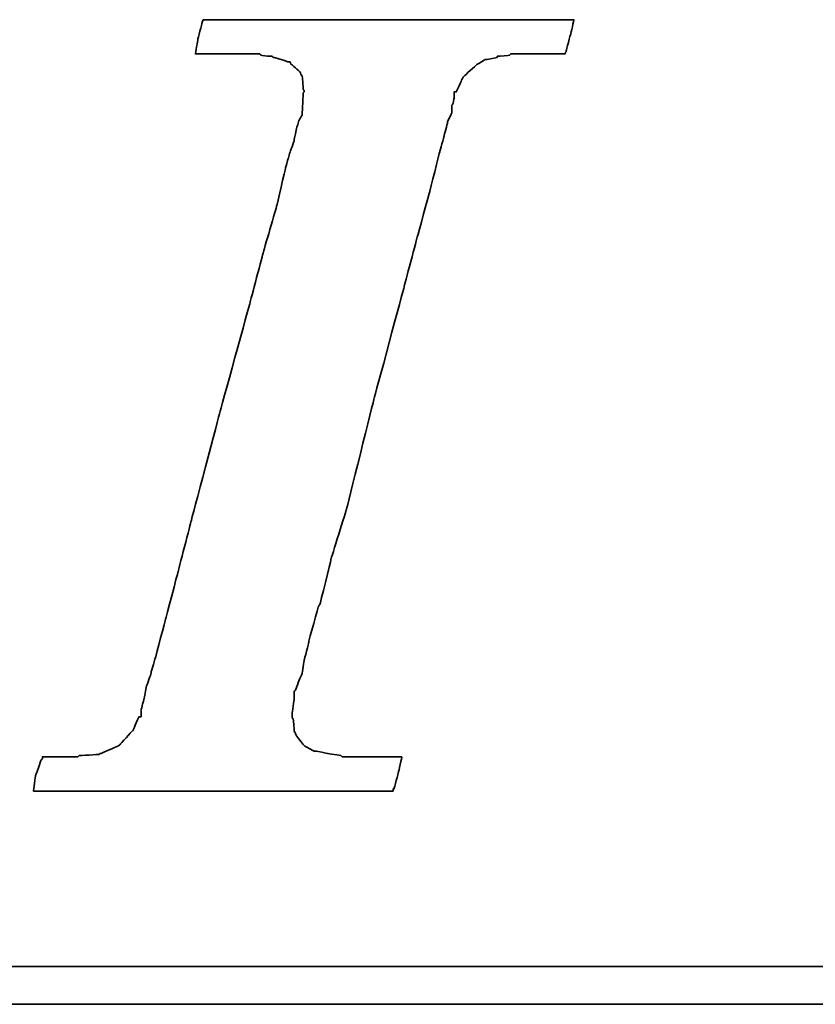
# Model space of a CAD drawing. Header units: millimetres. Extents: x 21 to 280, y -116 to 66.
# Tile 33 of 98: x 211.79 to 213.83, y -93.25 to -90.72. Entities that reach past the tile are written whole.
import ezdxf

# ---------------------------------------------------------------- set-up
doc = ezdxf.new("R2010")
doc.units = ezdxf.units.MM
doc.header["$LTSCALE"] = 0.15
doc.layers.add('DIM', color=4, linetype='CONTINUOUS')
doc.layers.add('layer 1', color=7, linetype='CONTINUOUS')

# ---------------------------------------------------------------- blocks, each defined once
blk = doc.blocks.new('TBI MOTION logo(完整正式版)')
at = {"layer": 'layer 1', "color": 22, "lineweight": 35}
for points, knots in [([(-40.59125, -7.94375), (-40.59125, -7.94375), (-40.97375, -7.94375), (-40.97375, -7.94375), (-40.97375, -7.94375), (-40.97375, -7.94375), (-41.38125, -7.94375), (-41.38125, -7.94375), (-41.38125, -7.94375), (-41.38125, -7.94375), (-41.54875, -7.94375), (-41.54875, -7.94375), (-41.54875, -7.94375), (-41.54875, -7.94375), (-41.59875, -7.94375), (-41.59875, -7.94375), (-41.59875, -7.94375), (-41.59875, -7.94375), (-41.88375, -7.94375), (-41.88375, -7.94375), (-41.88375, -7.94375), (-41.88375, -7.94375), (-41.90875, -7.91875), (-41.90875, -7.91875), (-41.90875, -7.91875), (-41.90875, -7.91875), (-42.19875, -7.87125), (-42.19875, -7.87125), (-42.19875, -7.87125), (-42.19875, -7.87125), (-42.43875, -7.82375), (-42.43875, -7.82375), (-42.43875, -7.82375), (-42.43875, -7.82375), (-42.45875, -7.82375), (-42.45875, -7.82375), (-42.45875, -7.82375), (-42.45875, -7.82375), (-42.48625, -7.82375), (-42.48625, -7.82375), (-42.48625, -7.82375), (-42.48625, -7.82375), (-42.67625, -7.72375), (-42.67625, -7.72375), (-42.67625, -7.72375), (-42.67625, -7.72375), (-42.70125, -7.70375), (-42.70125, -7.70375), (-42.70125, -7.70375), (-42.70125, -7.70375), (-42.72375, -7.67875), (-42.72375, -7.67875), (-42.72375, -7.67875), (-42.72375, -7.67875), (-42.86875, -7.48875), (-42.86875, -7.48875), (-42.86875, -7.48875), (-42.86875, -7.48875), (-42.89375, -7.43875), (-42.89375, -7.43875), (-42.89375, -7.43875), (-42.89375, -7.43875), (-42.91875, -7.38875), (-42.91875, -7.38875), (-42.91875, -7.38875), (-42.91875, -7.38875), (-42.93875, -7.12875), (-42.93875, -7.12875), (-42.93875, -7.12875), (-42.93875, -7.12875), (-42.96375, -7.10375), (-42.96375, -7.10375), (-42.96375, -7.10375), (-42.96375, -7.10375), (-42.96375, -7.05375), (-42.96375, -7.05375), (-42.96375, -7.05375), (-42.96375, -7.05375), (-42.96375, -7.00875), (-42.96375, -7.00875), (-42.96375, -7.00875), (-42.96375, -7.00875), (-42.91875, -6.69625), (-42.91875, -6.69625), (-42.91875, -6.69625), (-42.91875, -6.69625), (-42.91875, -6.62375), (-42.91875, -6.62375), (-42.91875, -6.62375), (-42.91875, -6.62375), (-42.91875, -6.59625), (-42.91875, -6.59625), (-42.91875, -6.59625), (-42.91875, -6.59625), (-42.91875, -6.57375), (-42.91875, -6.57375), (-42.91875, -6.57375), (-42.91875, -6.57375), (-42.91875, -6.52875), (-42.91875, -6.52875), (-42.91875, -6.52875), (-42.91875, -6.52875), (-42.89375, -6.50375), (-42.89375, -6.50375), (-42.89375, -6.50375), (-42.89375, -6.50375), (-42.84375, -6.38375), (-42.84375, -6.38375), (-42.84375, -6.38375), (-42.84375, -6.38375), (-42.84375, -6.35875), (-42.84375, -6.35875), (-42.84375, -6.35875), (-42.84375, -6.35875), (-42.74625, -6.14375), (-42.74625, -6.14375), (-42.74625, -6.14375), (-42.74625, -6.14375), (-42.70125, -5.85375), (-42.70125, -5.85375), (-42.70125, -5.85375), (-42.70125, -5.85375), (-42.60375, -5.47125), (-42.60375, -5.47125), (-42.60375, -5.47125), (-42.60375, -5.47125), (-42.60375, -5.44875), (-42.60375, -5.44875), (-42.60375, -5.44875), (-42.60375, -5.44875), (-42.38875, -4.67875), (-42.38875, -4.67875), (-42.38875, -4.67875), (-42.38875, -4.67875), (-42.36375, -4.65375), (-42.36375, -4.65375), (-42.36375, -4.65375), (-42.36375, -4.65375), (-42.12375, -3.69625), (-42.12375, -3.69625), (-42.12375, -3.69625), (-42.12375, -3.69625), (-42.12375, -3.67374), (-42.12375, -3.67374), (-42.12375, -3.67374), (-42.12375, -3.67374), (-41.78875, -2.59374), (-41.78875, -2.59374), (-41.78875, -2.59374), (-41.78875, -2.59374), (-41.18875, -0.19375), (-41.18875, -0.19375), (-41.18875, -0.19375), (-41.18875, -0.19375), (-40.54375, 2.20624), (-40.54375, 2.20624), (-40.54375, 2.20624), (-40.54375, 2.20624), (-40.25375, 3.30875), (-40.25375, 3.30875), (-40.25375, 3.30875), (-40.25375, 3.30875), (-39.98875, 4.27125), (-39.98875, 4.27125), (-39.98875, 4.27125), (-39.98875, 4.27125), (-39.77375, 5.13125), (-39.77375, 5.13125), (-39.77375, 5.13125), (-39.77375, 5.13125), (-39.67875, 5.47125), (-39.67875, 5.47125), (-39.67875, 5.47125), (-39.67875, 5.47125), (-39.60375, 5.75625), (-39.60375, 5.75625), (-39.60375, 5.75625), (-39.60375, 5.75625), (-39.60375, 5.78125), (-39.60375, 5.78125), (-39.60375, 5.78125), (-39.60375, 5.78125), (-39.50875, 5.97125), (-39.50875, 5.97125), (-39.50875, 5.97125), (-39.50875, 5.97125), (-39.50875, 6.13875), (-39.50875, 6.13875), (-39.50875, 6.13875), (-39.50875, 6.13875), (-39.48625, 6.16625), (-39.48625, 6.16625), (-39.48625, 6.16625), (-39.48625, 6.16625), (-39.46125, 6.28625), (-39.46125, 6.28625), (-39.46125, 6.28625), (-39.46125, 6.28625), (-39.46125, 6.42625), (-39.46125, 6.42625), (-39.46125, 6.42625), (-39.46125, 6.42625), (-39.41375, 6.42625), (-39.41375, 6.42625), (-39.41375, 6.42625), (-39.41375, 6.42625), (-39.29375, 6.69125), (-39.29375, 6.69125), (-39.29375, 6.69125), (-39.29375, 6.69125), (-39.26875, 6.74125), (-39.26875, 6.74125), (-39.26875, 6.74125), (-39.26875, 6.74125), (-39.24375, 6.76625), (-39.24375, 6.76625), (-39.24375, 6.76625), (-39.24375, 6.76625), (-38.98375, 7.00624), (-38.98375, 7.00624), (-38.98375, 7.00624), (-38.98375, 7.00624), (-38.95625, 7.02624), (-38.95625, 7.02624), (-38.95625, 7.02624), (-38.95625, 7.02624), (-38.78875, 7.12624), (-38.78875, 7.12624), (-38.78875, 7.12624), (-38.78875, 7.12624), (-38.76375, 7.12624), (-38.76375, 7.12624), (-38.76375, 7.12624), (-38.76375, 7.12624), (-38.74375, 7.12624), (-38.74375, 7.12624), (-38.74375, 7.12624), (-38.74375, 7.12624), (-38.52875, 7.17125), (-38.52875, 7.17125), (-38.52875, 7.17125), (-38.52875, 7.17125), (-38.52875, 7.19624), (-38.52875, 7.19624), (-38.52875, 7.19624), (-38.52875, 7.19624), (-38.50375, 7.19624), (-38.50375, 7.19624), (-38.50375, 7.19624), (-38.50375, 7.19624), (-38.26125, 7.21875), (-38.26125, 7.21875), (-38.26125, 7.21875), (-38.26125, 7.21875), (-38.23875, 7.24624), (-38.23875, 7.24624), (-38.23875, 7.24624), (-38.23875, 7.24624), (-38.21625, 7.24624), (-38.21625, 7.24624), (-38.21625, 7.24624), (-38.21625, 7.24624), (-38.18875, 7.24624), (-38.18875, 7.24624), (-38.18875, 7.24624), (-38.18875, 7.24624), (-37.90375, 7.24624), (-37.90375, 7.24624), (-37.90375, 7.24624), (-37.90375, 7.24624), (-37.85375, 7.24624), (-37.85375, 7.24624), (-37.85375, 7.24624), (-37.85375, 7.24624), (-37.75875, 7.24624), (-37.75875, 7.24624), (-37.75875, 7.24624), (-37.75875, 7.24624), (-37.42375, 7.24624), (-37.42375, 7.24624), (-37.42375, 7.24624), (-37.42375, 7.24624), (-37.08875, 7.24624), (-37.08875, 7.24624), (-37.08875, 7.24624), (-37.08875, 7.24624), (-37.06375, 7.24624), (-37.06375, 7.24624), (-37.06375, 7.24624), (-37.06375, 7.24624), (-37.06375, 7.26624), (-37.06375, 7.26624), (-37.06375, 7.26624), (-37.06375, 7.26624), (-37.03875, 7.29125), (-37.03875, 7.29125), (-37.03875, 7.29125), (-37.03875, 7.29125), (-37.03875, 7.31625), (-37.03875, 7.31625), (-37.03875, 7.31625), (-37.03875, 7.31625), (-36.94125, 7.67625), (-36.94125, 7.67625), (-36.94125, 7.67625), (-36.94125, 7.67625), (-36.86875, 7.98625), (-36.86875, 7.98625), (-36.86875, 7.98625), (-36.86875, 7.98625), (-36.98875, 7.98625), (-36.98875, 7.98625), (-36.98875, 7.98625), (-36.98875, 7.98625), (-37.42375, 7.98625), (-37.42375, 7.98625), (-37.42375, 7.98625), (-37.42375, 7.98625), (-37.94875, 7.98625), (-37.94875, 7.98625), (-37.94875, 7.98625), (-37.94875, 7.98625), (-38.57375, 7.98625), (-38.57375, 7.98625), (-38.57375, 7.98625), (-38.57375, 7.98625), (-39.29375, 7.98625), (-39.29375, 7.98625), (-39.29375, 7.98625), (-39.29375, 7.98625), (-40.82875, 7.98625), (-40.82875, 7.98625), (-40.82875, 7.98625), (-40.82875, 7.98625), (-42.36375, 7.98625), (-42.36375, 7.98625), (-42.36375, 7.98625), (-42.36375, 7.98625), (-43.08375, 7.98625), (-43.08375, 7.98625), (-43.08375, 7.98625), (-43.08375, 7.98625), (-43.70875, 7.98625), (-43.70875, 7.98625), (-43.70875, 7.98625), (-43.70875, 7.98625), (-44.23375, 7.98625), (-44.23375, 7.98625), (-44.23375, 7.98625), (-44.23375, 7.98625), (-44.66875, 7.98625), (-44.66875, 7.98625), (-44.66875, 7.98625), (-44.66875, 7.98625), (-44.88375, 7.98625), (-44.88375, 7.98625), (-44.88375, 7.98625), (-44.88375, 7.98625), (-44.90875, 7.94125), (-44.90875, 7.94125), (-44.90875, 7.94125), (-44.90875, 7.94125), (-44.90875, 7.91625), (-44.90875, 7.91625), (-44.90875, 7.91625), (-44.90875, 7.91625), (-45.00375, 7.55625), (-45.00375, 7.55625), (-45.00375, 7.55625), (-45.00375, 7.55625), (-45.05375, 7.24624), (-45.05375, 7.24624), (-45.05375, 7.24624), (-45.05375, 7.24624), (-44.61875, 7.24624), (-44.61875, 7.24624), (-44.61875, 7.24624), (-44.61875, 7.24624), (-44.11375, 7.24624), (-44.11375, 7.24624), (-44.11375, 7.24624), (-44.11375, 7.24624), (-43.99375, 7.24624), (-43.99375, 7.24624), (-43.99375, 7.24624), (-43.99375, 7.24624), (-43.94625, 7.24624), (-43.94625, 7.24624), (-43.94625, 7.24624), (-43.94625, 7.24624), (-43.92374, 7.24624), (-43.92374, 7.24624), (-43.92374, 7.24624), (-43.92374, 7.24624), (-43.65875, 7.24624), (-43.65875, 7.24624), (-43.65875, 7.24624), (-43.65875, 7.24624), (-43.63875, 7.21875), (-43.63875, 7.21875), (-43.63875, 7.21875), (-43.63875, 7.21875), (-43.46875, 7.19624), (-43.46875, 7.19624), (-43.46875, 7.19624), (-43.46875, 7.19624), (-43.39875, 7.19624), (-43.39875, 7.19624), (-43.39875, 7.19624), (-43.39875, 7.19624), (-43.37125, 7.17125), (-43.37125, 7.17125), (-43.37125, 7.17125), (-43.37125, 7.17125), (-43.34875, 7.17125), (-43.34875, 7.17125), (-43.34875, 7.17125), (-43.34875, 7.17125), (-43.20375, 7.12624), (-43.20375, 7.12624), (-43.20375, 7.12624), (-43.20375, 7.12624), (-43.05875, 7.07624), (-43.05875, 7.07624), (-43.05875, 7.07624), (-43.05875, 7.07624), (-43.01375, 7.07624), (-43.01375, 7.07624), (-43.01375, 7.07624), (-43.01375, 7.07624), (-42.98875, 7.02624), (-42.98875, 7.02624), (-42.98875, 7.02624), (-42.98875, 7.02624), (-42.79875, 6.86125), (-42.79875, 6.86125), (-42.79875, 6.86125), (-42.79875, 6.86125), (-42.77375, 6.81125), (-42.77375, 6.81125), (-42.77375, 6.81125), (-42.77375, 6.81125), (-42.74625, 6.76625), (-42.74625, 6.76625), (-42.74625, 6.76625), (-42.74625, 6.76625), (-42.72375, 6.47625), (-42.72375, 6.47625), (-42.72375, 6.47625), (-42.72375, 6.47625), (-42.70125, 6.45124), (-42.70125, 6.45124), (-42.70125, 6.45124), (-42.70125, 6.45124), (-42.70125, 6.42625), (-42.70125, 6.42625), (-42.70125, 6.42625), (-42.70125, 6.42625), (-42.72375, 6.40625), (-42.72375, 6.40625), (-42.72375, 6.40625), (-42.72375, 6.40625), (-42.74625, 5.97125), (-42.74625, 5.97125), (-42.74625, 5.97125), (-42.74625, 5.97125), (-42.74625, 5.94625), (-42.74625, 5.94625), (-42.74625, 5.94625), (-42.74625, 5.94625), (-42.74625, 5.92625), (-42.74625, 5.92625), (-42.74625, 5.92625), (-42.74625, 5.92625), (-42.77375, 5.87625), (-42.77375, 5.87625), (-42.77375, 5.87625), (-42.77375, 5.87625), (-42.81875, 5.80625), (-42.81875, 5.80625), (-42.81875, 5.80625), (-42.81875, 5.80625), (-42.86875, 5.63625), (-42.86875, 5.63625), (-42.86875, 5.63625), (-42.86875, 5.63625), (-42.91875, 5.39625), (-42.91875, 5.39625), (-42.91875, 5.39625), (-42.91875, 5.39625), (-42.91875, 5.37124), (-42.91875, 5.37124), (-42.91875, 5.37124), (-42.91875, 5.37124), (-43.01375, 5.10874), (-43.01375, 5.10874), (-43.01375, 5.10874), (-43.01375, 5.10874), (-43.10875, 4.77124), (-43.10875, 4.77124), (-43.10875, 4.77124), (-43.10875, 4.77124), (-43.29875, 3.95625), (-43.29875, 3.95625), (-43.29875, 3.95625), (-43.29875, 3.95625), (-43.58875, 2.95125), (-43.58875, 2.95125), (-43.58875, 2.95125), (-43.58875, 2.95125), (-43.87375, 1.87125), (-43.87375, 1.87125), (-43.87375, 1.87125), (-43.87375, 1.87125), (-44.52625, -0.50374), (-44.52625, -0.50374), (-44.52625, -0.50374), (-44.52625, -0.50374), (-45.14875, -2.85375), (-45.14875, -2.85375), (-45.14875, -2.85375), (-45.14875, -2.85375), (-45.43375, -3.95875), (-45.43375, -3.95875), (-45.43375, -3.95875), (-45.43375, -3.95875), (-45.69875, -4.96875), (-45.69875, -4.96875), (-45.69875, -4.96875), (-45.69875, -4.96875), (-45.91375, -5.78375), (-45.91375, -5.78375), (-45.91375, -5.78375), (-45.91375, -5.78375), (-46.01375, -6.11875), (-46.01375, -6.11875), (-46.01375, -6.11875), (-46.01375, -6.11875), (-46.01375, -6.14375), (-46.01375, -6.14375), (-46.01375, -6.14375), (-46.01375, -6.14375), (-46.10875, -6.40875), (-46.10875, -6.40875), (-46.10875, -6.40875), (-46.10875, -6.40875), (-46.15375, -6.64875), (-46.15375, -6.64875), (-46.15375, -6.64875), (-46.15375, -6.64875), (-46.20375, -6.83875), (-46.20375, -6.83875), (-46.20375, -6.83875), (-46.20375, -6.83875), (-46.22875, -6.93375), (-46.22875, -6.93375), (-46.22875, -6.93375), (-46.22875, -6.93375), (-46.22875, -7.07875), (-46.22875, -7.07875), (-46.22875, -7.07875), (-46.22875, -7.07875), (-46.27375, -7.07875), (-46.27375, -7.07875), (-46.27375, -7.07875), (-46.27375, -7.07875), (-46.39375, -7.34375), (-46.39375, -7.34375), (-46.39375, -7.34375), (-46.39375, -7.34375), (-46.39375, -7.36875), (-46.39375, -7.36875), (-46.39375, -7.36875), (-46.39375, -7.36875), (-46.42125, -7.38875), (-46.42125, -7.38875), (-46.42125, -7.38875), (-46.42125, -7.38875), (-46.68375, -7.67875), (-46.68375, -7.67875), (-46.68375, -7.67875), (-46.68375, -7.67875), (-46.70875, -7.70375), (-46.70875, -7.70375), (-46.70875, -7.70375), (-46.70875, -7.70375), (-46.75375, -7.72375), (-46.75375, -7.72375), (-46.75375, -7.72375), (-46.75375, -7.72375), (-47.08875, -7.87125), (-47.08875, -7.87125), (-47.08875, -7.87125), (-47.08875, -7.87125), (-47.11625, -7.87125), (-47.11625, -7.87125), (-47.11625, -7.87125), (-47.11625, -7.87125), (-47.13875, -7.89375), (-47.13875, -7.89375), (-47.13875, -7.89375), (-47.13875, -7.89375), (-47.56875, -7.91875), (-47.56875, -7.91875), (-47.56875, -7.91875), (-47.56875, -7.91875), (-47.59625, -7.94375), (-47.59625, -7.94375), (-47.59625, -7.94375), (-47.59625, -7.94375), (-47.64375, -7.94375), (-47.64375, -7.94375), (-47.64375, -7.94375), (-47.64375, -7.94375), (-47.73625, -7.94375), (-47.73625, -7.94375), (-47.73625, -7.94375), (-47.73625, -7.94375), (-48.07375, -7.94375), (-48.07375, -7.94375), (-48.07375, -7.94375), (-48.07375, -7.94375), (-48.36125, -7.94375), (-48.36125, -7.94375), (-48.36125, -7.94375), (-48.36125, -7.94375), (-48.36125, -7.96625), (-48.36125, -7.96625), (-48.36125, -7.96625), (-48.36125, -7.96625), (-48.36125, -7.99125), (-48.36125, -7.99125), (-48.36125, -7.99125), (-48.36125, -7.99125), (-48.38875, -8.01375), (-48.38875, -8.01375), (-48.38875, -8.01375), (-48.38875, -8.01375), (-48.50875, -8.34875), (-48.50875, -8.34875), (-48.50875, -8.34875), (-48.50875, -8.34875), (-48.55375, -8.68625), (-48.55375, -8.68625), (-48.55375, -8.68625), (-48.55375, -8.68625), (-48.45875, -8.68625), (-48.45875, -8.68625), (-48.45875, -8.68625), (-48.45875, -8.68625), (-48.07375, -8.68625), (-48.07375, -8.68625), (-48.07375, -8.68625), (-48.07375, -8.68625), (-47.52375, -8.68625), (-47.52375, -8.68625), (-47.52375, -8.68625), (-47.52375, -8.68625), (-46.92375, -8.68625), (-46.92375, -8.68625), (-46.92375, -8.68625), (-46.92375, -8.68625), (-46.25375, -8.68625), (-46.25375, -8.68625), (-46.25375, -8.68625), (-46.25375, -8.68625), (-46.20375, -8.68625), (-46.20375, -8.68625), (-46.20375, -8.68625), (-46.20375, -8.68625), (-44.71375, -8.68625), (-44.71375, -8.68625), (-44.71375, -8.68625), (-44.71375, -8.68625), (-43.22875, -8.68625), (-43.22875, -8.68625), (-43.22875, -8.68625), (-43.22875, -8.68625), (-42.55875, -8.68625), (-42.55875, -8.68625), (-42.55875, -8.68625), (-42.55875, -8.68625), (-42.50875, -8.68625), (-42.50875, -8.68625), (-42.50875, -8.68625), (-42.50875, -8.68625), (-41.93375, -8.68625), (-41.93375, -8.68625), (-41.93375, -8.68625), (-41.93375, -8.68625), (-41.38125, -8.68625), (-41.38125, -8.68625), (-41.38125, -8.68625), (-41.38125, -8.68625), (-40.97375, -8.68625), (-40.97375, -8.68625), (-40.97375, -8.68625), (-40.97375, -8.68625), (-40.78125, -8.68625), (-40.78125, -8.68625), (-40.78125, -8.68625), (-40.78125, -8.68625), (-40.78125, -8.63875), (-40.78125, -8.63875), (-40.78125, -8.63875), (-40.78125, -8.63875), (-40.75875, -8.63875), (-40.75875, -8.63875), (-40.75875, -8.63875), (-40.75875, -8.63875), (-40.66375, -8.27875), (-40.66375, -8.27875), (-40.66375, -8.27875), (-40.66375, -8.27875), (-40.59125, -7.94375), (-40.59125, -7.94375)], [0, 0, 0, 0, 0.00558659, 0.00558659, 0.00558659, 0.0055866, 0.01117318, 0.01117318, 0.01117318, 0.01117319, 0.01675978, 0.01675978, 0.01675978, 0.01675979, 0.02234637, 0.02234637, 0.02234637, 0.02234638, 0.02793296, 0.02793296, 0.02793296, 0.02793297, 0.03351955, 0.03351955, 0.03351955, 0.03351956, 0.03910615, 0.03910615, 0.03910615, 0.03910616, 0.04469274, 0.04469274, 0.04469274, 0.04469275, 0.05027933, 0.05027933, 0.05027933, 0.05027934, 0.05586592, 0.05586592, 0.05586592, 0.05586593, 0.06145251, 0.06145251, 0.06145251, 0.06145252, 0.06703911, 0.06703911, 0.06703911, 0.06703912, 0.0726257, 0.0726257, 0.0726257, 0.07262571, 0.07821229, 0.07821229, 0.07821229, 0.0782123, 0.08379888, 0.08379888, 0.08379888, 0.08379889, 0.08938547, 0.08938547, 0.08938547, 0.08938548, 0.09497207, 0.09497207, 0.09497207, 0.09497208, 0.10055866, 0.10055866, 0.10055866, 0.10055867, 0.10614525, 0.10614525, 0.10614525, 0.10614526, 0.11173184, 0.11173184, 0.11173184, 0.11173185, 0.11731844, 0.11731844, 0.11731844, 0.11731845, 0.12290503, 0.12290503, 0.12290503, 0.12290504, 0.12849162, 0.12849162, 0.12849162, 0.12849163, 0.13407821, 0.13407821, 0.13407821, 0.13407822, 0.1396648, 0.1396648, 0.1396648, 0.13966481, 0.1452514, 0.1452514, 0.1452514, 0.14525141, 0.15083799, 0.15083799, 0.15083799, 0.150838, 0.15642458, 0.15642458, 0.15642458, 0.15642459, 0.16201117, 0.16201117, 0.16201117, 0.16201118, 0.16759777, 0.16759777, 0.16759777, 0.16759778, 0.17318436, 0.17318436, 0.17318436, 0.17318437, 0.17877095, 0.17877095, 0.17877095, 0.17877096, 0.18435754, 0.18435754, 0.18435754, 0.18435755, 0.18994413, 0.18994413, 0.18994413, 0.18994414, 0.19553073, 0.19553073, 0.19553073, 0.19553074, 0.20111732, 0.20111732, 0.20111732, 0.20111733, 0.20670391, 0.20670391, 0.20670391, 0.20670392, 0.2122905, 0.2122905, 0.2122905, 0.21229051, 0.21787709, 0.21787709, 0.21787709, 0.2178771, 0.22346369, 0.22346369, 0.22346369, 0.2234637, 0.22905028, 0.22905028, 0.22905028, 0.22905029, 0.23463687, 0.23463687, 0.23463687, 0.23463688, 0.24022346, 0.24022346, 0.24022346, 0.24022347, 0.24581006, 0.24581006, 0.24581006, 0.24581007, 0.25139665, 0.25139665, 0.25139665, 0.25139666, 0.25698324, 0.25698324, 0.25698324, 0.25698325, 0.26256983, 0.26256983, 0.26256983, 0.26256984, 0.26815642, 0.26815642, 0.26815642, 0.26815643, 0.27374302, 0.27374302, 0.27374302, 0.27374303, 0.27932961, 0.27932961, 0.27932961, 0.27932962, 0.2849162, 0.2849162, 0.2849162, 0.28491621, 0.29050279, 0.29050279, 0.29050279, 0.2905028, 0.29608939, 0.29608939, 0.29608939, 0.2960894, 0.30167598, 0.30167598, 0.30167598, 0.30167599, 0.30726257, 0.30726257, 0.30726257, 0.30726258, 0.31284916, 0.31284916, 0.31284916, 0.31284917, 0.31843575, 0.31843575, 0.31843575, 0.31843576, 0.32402235, 0.32402235, 0.32402235, 0.32402236, 0.32960894, 0.32960894, 0.32960894, 0.32960895, 0.33519553, 0.33519553, 0.33519553, 0.33519554, 0.34078212, 0.34078212, 0.34078212, 0.34078213, 0.34636872, 0.34636872, 0.34636872, 0.34636873, 0.35195531, 0.35195531, 0.35195531, 0.35195532, 0.3575419, 0.3575419, 0.3575419, 0.35754191, 0.36312849, 0.36312849, 0.36312849, 0.3631285, 0.36871508, 0.36871508, 0.36871508, 0.36871509, 0.37430168, 0.37430168, 0.37430168, 0.37430169, 0.37988827, 0.37988827, 0.37988827, 0.37988828, 0.38547486, 0.38547486, 0.38547486, 0.38547487, 0.39106145, 0.39106145, 0.39106145, 0.39106146, 0.39664804, 0.39664804, 0.39664804, 0.39664805, 0.40223464, 0.40223464, 0.40223464, 0.40223465, 0.40782123, 0.40782123, 0.40782123, 0.40782124, 0.41340782, 0.41340782, 0.41340782, 0.41340783, 0.41899441, 0.41899441, 0.41899441, 0.41899442, 0.42458101, 0.42458101, 0.42458101, 0.42458102, 0.4301676, 0.4301676, 0.4301676, 0.43016761, 0.43575419, 0.43575419, 0.43575419, 0.4357542, 0.44134078, 0.44134078, 0.44134078, 0.44134079, 0.44692737, 0.44692737, 0.44692737, 0.44692738, 0.45251397, 0.45251397, 0.45251397, 0.45251398, 0.45810056, 0.45810056, 0.45810056, 0.45810057, 0.46368715, 0.46368715, 0.46368715, 0.46368716, 0.46927374, 0.46927374, 0.46927374, 0.46927375, 0.47486034, 0.47486034, 0.47486034, 0.47486035, 0.48044693, 0.48044693, 0.48044693, 0.48044694, 0.48603352, 0.48603352, 0.48603352, 0.48603353, 0.49162011, 0.49162011, 0.49162011, 0.49162012, 0.4972067, 0.4972067, 0.4972067, 0.49720671, 0.5027933, 0.5027933, 0.5027933, 0.50279331, 0.50837989, 0.50837989, 0.50837989, 0.5083799, 0.51396648, 0.51396648, 0.51396648, 0.51396649, 0.51955307, 0.51955307, 0.51955307, 0.51955308, 0.52513966, 0.52513966, 0.52513966, 0.52513967, 0.53072626, 0.53072626, 0.53072626, 0.53072627, 0.53631285, 0.53631285, 0.53631285, 0.53631286, 0.54189944, 0.54189944, 0.54189944, 0.54189945, 0.54748603, 0.54748603, 0.54748603, 0.54748604, 0.55307263, 0.55307263, 0.55307263, 0.55307264, 0.55865922, 0.55865922, 0.55865922, 0.55865923, 0.56424581, 0.56424581, 0.56424581, 0.56424582, 0.5698324, 0.5698324, 0.5698324, 0.56983241, 0.57541899, 0.57541899, 0.57541899, 0.575419, 0.58100559, 0.58100559, 0.58100559, 0.5810056, 0.58659218, 0.58659218, 0.58659218, 0.58659219, 0.59217877, 0.59217877, 0.59217877, 0.59217878, 0.59776536, 0.59776536, 0.59776536, 0.59776537, 0.60335196, 0.60335196, 0.60335196, 0.60335197, 0.60893855, 0.60893855, 0.60893855, 0.60893856, 0.61452514, 0.61452514, 0.61452514, 0.61452515, 0.62011173, 0.62011173, 0.62011173, 0.62011174, 0.62569832, 0.62569832, 0.62569832, 0.62569833, 0.63128492, 0.63128492, 0.63128492, 0.63128493, 0.63687151, 0.63687151, 0.63687151, 0.63687152, 0.6424581, 0.6424581, 0.6424581, 0.64245811, 0.64804469, 0.64804469, 0.64804469, 0.6480447, 0.65363128, 0.65363128, 0.65363128, 0.65363129, 0.65921788, 0.65921788, 0.65921788, 0.65921789, 0.66480447, 0.66480447, 0.66480447, 0.66480448, 0.67039106, 0.67039106, 0.67039106, 0.67039107, 0.67597765, 0.67597765, 0.67597765, 0.67597766, 0.68156425, 0.68156425, 0.68156425, 0.68156426, 0.68715084, 0.68715084, 0.68715084, 0.68715085, 0.69273743, 0.69273743, 0.69273743, 0.69273744, 0.69832402, 0.69832402, 0.69832402, 0.69832403, 0.70391061, 0.70391061, 0.70391061, 0.70391062, 0.70949721, 0.70949721, 0.70949721, 0.70949722, 0.7150838, 0.7150838, 0.7150838, 0.71508381, 0.72067039, 0.72067039, 0.72067039, 0.7206704, 0.72625698, 0.72625698, 0.72625698, 0.72625699, 0.73184358, 0.73184358, 0.73184358, 0.73184359, 0.73743017, 0.73743017, 0.73743017, 0.73743018, 0.74301676, 0.74301676, 0.74301676, 0.74301677, 0.74860335, 0.74860335, 0.74860335, 0.74860336, 0.75418994, 0.75418994, 0.75418994, 0.75418995, 0.75977654, 0.75977654, 0.75977654, 0.75977655, 0.76536313, 0.76536313, 0.76536313, 0.76536314, 0.77094972, 0.77094972, 0.77094972, 0.77094973, 0.77653631, 0.77653631, 0.77653631, 0.77653632, 0.78212291, 0.78212291, 0.78212291, 0.78212292, 0.7877095, 0.7877095, 0.7877095, 0.78770951, 0.79329609, 0.79329609, 0.79329609, 0.7932961, 0.79888268, 0.79888268, 0.79888268, 0.79888269, 0.80446927, 0.80446927, 0.80446927, 0.80446928, 0.81005587, 0.81005587, 0.81005587, 0.81005588, 0.81564246, 0.81564246, 0.81564246, 0.81564247, 0.82122905, 0.82122905, 0.82122905, 0.82122906, 0.82681564, 0.82681564, 0.82681564, 0.82681565, 0.83240223, 0.83240223, 0.83240223, 0.83240224, 0.83798883, 0.83798883, 0.83798883, 0.83798884, 0.84357542, 0.84357542, 0.84357542, 0.84357543, 0.84916201, 0.84916201, 0.84916201, 0.84916202, 0.8547486, 0.8547486, 0.8547486, 0.85474861, 0.8603352, 0.8603352, 0.8603352, 0.86033521, 0.86592179, 0.86592179, 0.86592179, 0.8659218, 0.87150838, 0.87150838, 0.87150838, 0.87150839, 0.87709497, 0.87709497, 0.87709497, 0.87709498, 0.88268156, 0.88268156, 0.88268156, 0.88268157, 0.88826816, 0.88826816, 0.88826816, 0.88826817, 0.89385475, 0.89385475, 0.89385475, 0.89385476, 0.89944134, 0.89944134, 0.89944134, 0.89944135, 0.90502793, 0.90502793, 0.90502793, 0.90502794, 0.91061453, 0.91061453, 0.91061453, 0.91061454, 0.91620112, 0.91620112, 0.91620112, 0.91620113, 0.92178771, 0.92178771, 0.92178771, 0.92178772, 0.9273743, 0.9273743, 0.9273743, 0.92737431, 0.93296089, 0.93296089, 0.93296089, 0.9329609, 0.93854749, 0.93854749, 0.93854749, 0.9385475, 0.94413408, 0.94413408, 0.94413408, 0.94413409, 0.94972067, 0.94972067, 0.94972067, 0.94972068, 0.95530726, 0.95530726, 0.95530726, 0.95530727, 0.96089385, 0.96089385, 0.96089385, 0.96089386, 0.96648045, 0.96648045, 0.96648045, 0.96648046, 0.97206704, 0.97206704, 0.97206704, 0.97206705, 0.97765363, 0.97765363, 0.97765363, 0.97765364, 0.98324022, 0.98324022, 0.98324022, 0.98324023, 0.98882682, 0.98882682, 0.98882682, 0.98882683, 0.99441341, 0.99441341, 0.99441341, 0.99441342, 1, 1, 1, 1]), ([(75.90875, -9.47875), (75.90875, -9.47875), (75.90875, -12.28625), (75.90875, -12.28625), (75.90875, -12.28625), (75.90875, -12.28625), (75.90875, -12.47875), (75.90875, -12.47875), (75.90875, -12.47875), (75.90875, -12.47875), (75.71625, -12.47875), (75.71625, -12.47875), (75.71625, -12.47875), (75.71625, -12.47875), (-88.32875, -12.47875), (-88.32875, -12.47875), (-88.32875, -12.47875), (-88.32875, -12.47875), (-88.32875, -13.29375), (-88.32875, -13.29375), (-88.32875, -13.29375), (-88.32875, -13.29375), (82.89125, -13.29375), (82.89125, -13.29375), (82.89125, -13.29375), (82.89125, -13.29375), (75.90875, -9.47875), (75.90875, -9.47875)], [0, 0, 0, 0, 0.14285714, 0.14285714, 0.14285714, 0.14285715, 0.28571429, 0.28571429, 0.28571429, 0.2857143, 0.42857143, 0.42857143, 0.42857143, 0.42857144, 0.57142857, 0.57142857, 0.57142857, 0.57142858, 0.71428571, 0.71428571, 0.71428571, 0.71428572, 0.85714286, 0.85714286, 0.85714286, 0.85714287, 1, 1, 1, 1])]:
    blk.add_open_spline(points, degree=3, knots=knots, dxfattribs=at)

msp = doc.modelspace()

# ---------------------------------------------------------------- block references
at = {"layer": 'DIM', "color": 0, "xscale": 0.1185822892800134, "yscale": 0.1185822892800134, "zscale": 0.1185822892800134}
msp.add_blockref('TBI MOTION logo(完整正式版)', (217.5796, -91.6702), dxfattribs=at)

doc.saveas('drawing.dxf')
